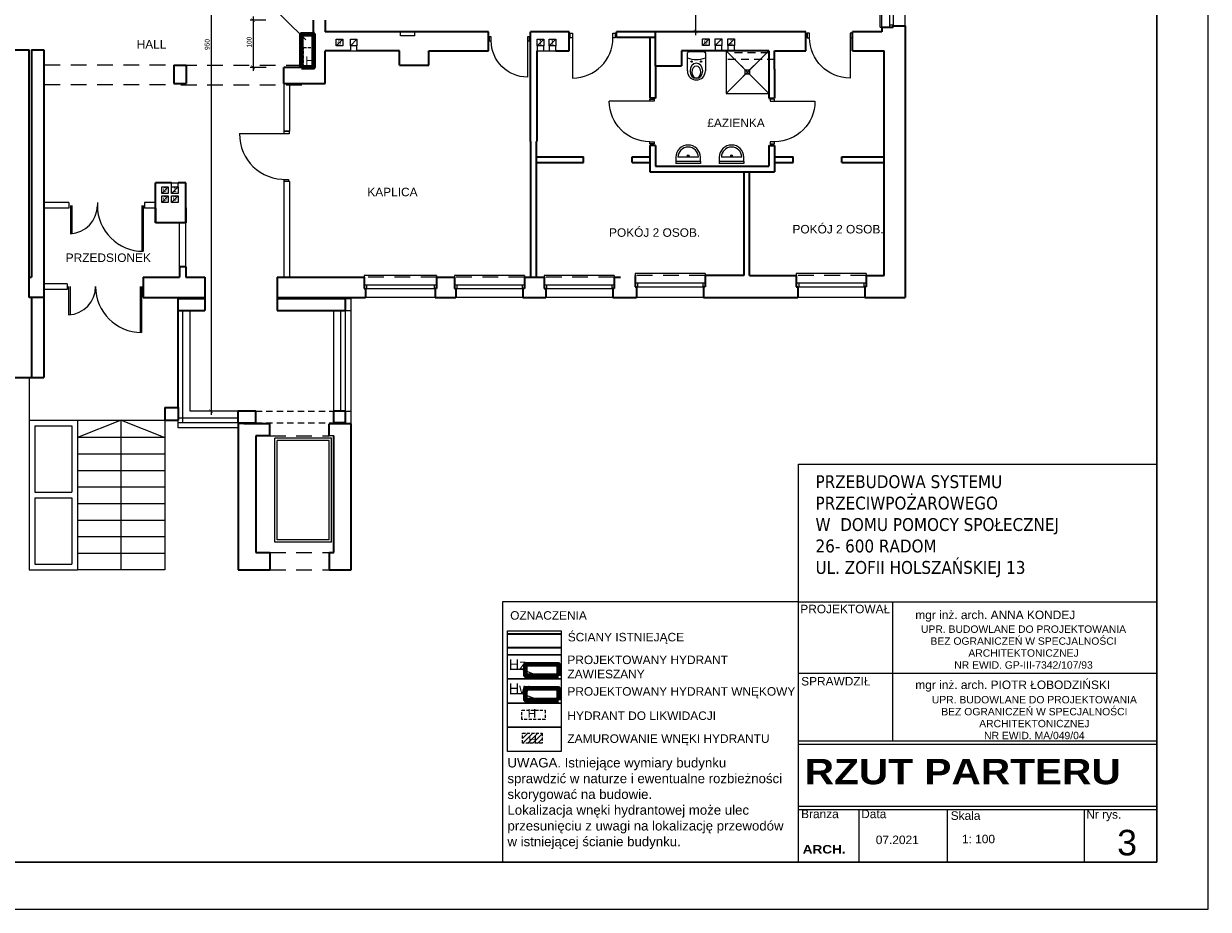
# Model space of a CAD drawing. Extents: x -282929 to -277084, y 175542 to 191450.
# Tile 13 of 30: x -279594 to -277089, y 178825 to 180698. Entities that reach past the tile are written whole.
import ezdxf
from ezdxf.enums import TextEntityAlignment as Align

# ---------------------------------------------------------------- set-up
doc = ezdxf.new("R2010")
doc.units = 0
doc.header["$MEASUREMENT"] = 0
doc.header["$PDMODE"] = 3
doc.header["$PDSIZE"] = 12
for name, pattern in [('DASHED2', [9.525, 6.35, -3.175]), ('DGN Style 2', [55.531736, 33.319042, -22.212694]), ('DOT', [0.25, 0, -0.25])]:
    doc.linetypes.add(name, pattern=pattern)
doc.layers.get('0').update_dxf_attribs({"linetype": 'CONTINUOUS'})
doc.layers.get('DEFPOINTS').update_dxf_attribs({"linetype": 'CONTINUOUS'})
for name, color, linetype, lineweight in [('1 cienka', 7, 'CONTINUOUS', 9), ('12 pomocnicze', 241, 'CONTINUOUS', 5), ('dzrwi', 6, 'CONTINUOUS', 0), ('inwentaryzacja', 7, 'CONTINUOUS', 35), ('KONTURY', 92, 'CONTINUOUS', 30), ('OKNA', 3, 'CONTINUOUS', 20), ('przerywane', 7, 'DGN Style 2', 0), ('TABELKA', 22, 'CONTINUOUS', 9), ('wymiary1', 255, 'CONTINUOUS', 15), ('ściana do wyburzenia', 40, 'DOT', 25), ('ściana proj. - dział', 255, 'CONTINUOUS', 35)]:
    doc.layers.add(name, color=color, linetype=linetype, lineweight=lineweight)
for name, color, linetype in [('CIENKA', 7, 'CONTINUOUS'), ('elektryka', 7, 'CONTINUOUS'), ('opisy', 7, 'CONTINUOUS')]:
    doc.layers.add(name, color=color, linetype=linetype)
doc.styles.add('ARIAL', font='arial.ttf')
doc.styles.add('jagoda-100', font='arial.ttf', dxfattribs={"height": 18})
doc.styles.add('SST', font='romans.shx', dxfattribs={"width": 0.6})
doc.styles.add('Style-CHAR_FAST_FONT', font='CHAR_FAST_FONT.shx')
doc.styles.add('Style-SWISSLT_1250', font='SWISSLT_1250.shx')
doc.dimstyles.new('skala_1_50cm', dxfattribs={"dimscale": 5, "dimtxt": 2, "dimasz": 1.5, "dimexe": 1.25, "dimexo": 0.6245, "dimtad": 1, "dimdsep": 46, "dimtxsty": 'SST', "dimblk": 'ARCHTICK', "dimcen": 1.5, "dimdle": 1.5, "dimclrd": 256, "dimclre": 256, "dimclrt": 256, "dimadec": 0, "dimazin": 0, "dimtfac": 1, "dimtix": 1, "dimtmove": 0, "dimatfit": 3, "dimldrblk": 'ARCHTICK', "dimfxl": 1, "dimarcsym": 0})

# ---------------------------------------------------------------- blocks, each defined once
blk = doc.blocks.new('*U45')
at = {"layer": 'OKNA', "linetype": 'Continuous'}
for p, q in [((-36, 26), (72, 26)), ((75, 1), (-39, 1)), ((-34, -7), (-34, 1)), ((70, -7), (70, 1)), ((75, -7), (-39, -7)), ((-39, -27), (-39, -23)), ((75, -27), (75, -23)), ((-39, -27), (75, -27))]:
    blk.add_line(p, q, dxfattribs=at)
at = {"layer": 'OKNA', "linetype": 'DGN Style 2'}
blk.add_line((-39, -23), (75, -23), dxfattribs=at)
blk = doc.blocks.new('*U46')
at = {"layer": 'OKNA', "linetype": 'Continuous'}
for p, q in [((72.5, 1), (-75.5, 1)), ((-72.5, 24), (69.5, 24)), ((-70.5, -7), (-70.5, 1)), ((67.5, -7), (67.5, 1)), ((72.5, -7), (-75.5, -7)), ((-75.5, -27), (-75.5, -23)), ((72.5, -27), (72.5, -23)), ((-75.5, -27), (72.5, -27))]:
    blk.add_line(p, q, dxfattribs=at)
at = {"layer": 'OKNA', "linetype": 'DGN Style 2'}
blk.add_line((-75.5, -23), (72.5, -23), dxfattribs=at)
blk = doc.blocks.new('*U47')
at = {"layer": 'OKNA', "linetype": 'Continuous'}
for p, q in [((72.5, 1), (-75.5, 1)), ((-72.5, 20), (69.5, 20)), ((-70.5, -7), (-70.5, 1)), ((67.5, -7), (67.5, 1)), ((72.5, -7), (-75.5, -7)), ((-75.5, -27), (-75.5, -23)), ((72.5, -27), (72.5, -23)), ((-75.5, -27), (72.5, -27))]:
    blk.add_line(p, q, dxfattribs=at)
at = {"layer": 'OKNA', "linetype": 'DGN Style 2'}
blk.add_line((-75.5, -23), (72.5, -23), dxfattribs=at)
blk = doc.blocks.new('*U48')
at = {"layer": 'OKNA', "linetype": 'Continuous'}
for p, q in [((77.5, 1), (-75.5, 1)), ((-72.5, 20), (74.5, 20)), ((-70.5, -7), (-70.5, 1)), ((72.5, -7), (72.5, 1)), ((77.5, -7), (-75.5, -7)), ((-75.5, -27), (-75.5, -23)), ((77.5, -27), (77.5, -23)), ((-75.5, -27), (77.5, -27))]:
    blk.add_line(p, q, dxfattribs=at)
at = {"layer": 'OKNA', "linetype": 'DGN Style 2'}
blk.add_line((-75.5, -23), (77.5, -23), dxfattribs=at)
blk = doc.blocks.new('_ARCHTICK')
at = {"color": 0, "linetype": 'ByBlock', "const_width": 0.15}
blk.add_lwpolyline([(-0.5, -0.5), (0.5, 0.5)], dxfattribs=at)
blk = doc.blocks.new('*D93')
at = {"layer": '1 cienka', "linetype": 'Continuous', "lineweight": -2, "transparency": 16777216}
for p, q in [((-279082.3, 180705.7), (-279115.5, 180705.7)), ((-279109.2, 180713.2), (-279109.2, 180598.2)), ((-279081.6, 180605.7), (-279115.5, 180605.7))]:
    blk.add_line(p, q, dxfattribs=at)
at = {"layer": 'DEFPOINTS', "color": 0, "linetype": 'Continuous', "transparency": 16777216}
for p in [(-279079.1, 180705.7), (-279109.2, 180605.7), (-279078.5, 180605.7)]:
    blk.add_point(p, dxfattribs=at)
at = {"layer": '1 cienka', "linetype": 'Continuous', "lineweight": -2, "transparency": 16777216, "xscale": 7.5, "yscale": 7.5, "zscale": 7.5}
for p, rotation in [((-279109.2, 180705.7), 90), ((-279109.2, 180605.7), 270)]:
    blk.add_blockref('_ARCHTICK', p, dxfattribs=dict(at, rotation=rotation))
at = {"layer": '1 cienka', "linetype": 'Continuous', "transparency": 16777216, "insert": (-279117.4, 180659.1), "char_height": 10, "attachment_point": 5, "rotation": 90, "style": 'Style-CHAR_FAST_FONT'}
blk.add_mtext('100', dxfattribs=at)
blk = doc.blocks.new('*D107')
at = {"layer": '1 cienka', "linetype": 'Continuous', "lineweight": -2, "transparency": 16777216}
for p, q in [((-279179.2, 180830.7), (-279204.3, 180830.7)), ((-279198.1, 180838.2), (-279198.1, 179871.2)), ((-279171.5, 179878.7), (-279204.3, 179878.7))]:
    blk.add_line(p, q, dxfattribs=at)
at = {"layer": 'DEFPOINTS', "color": 0, "linetype": 'Continuous', "transparency": 16777216}
for p in [(-279176.1, 180830.7), (-279198.1, 179878.7), (-279168.4, 179878.7)]:
    blk.add_point(p, dxfattribs=at)
at = {"layer": '1 cienka', "linetype": 'Continuous', "lineweight": -2, "transparency": 16777216, "xscale": 7.5, "yscale": 7.5, "zscale": 7.5}
for p, rotation in [((-279198.1, 180830.7), 90), ((-279198.1, 179878.7), 270)]:
    blk.add_blockref('_ARCHTICK', p, dxfattribs=dict(at, rotation=rotation))
at = {"layer": '1 cienka', "linetype": 'Continuous', "transparency": 16777216, "insert": (-279206.2, 180654.2), "char_height": 10, "attachment_point": 5, "rotation": 90, "style": 'Style-CHAR_FAST_FONT'}
blk.add_mtext('950', dxfattribs=at)
blk = doc.blocks.new('*D110')
at = {"layer": '1 cienka', "linetype": 'Continuous', "lineweight": -2, "transparency": 16777216}
for p, q in [((-278149.6, 180819.7), (-278179.6, 180819.7)), ((-278173.3, 180827.2), (-278173.3, 180674.2)), ((-278132.9, 180681.7), (-278179.6, 180681.7))]:
    blk.add_line(p, q, dxfattribs=at)
at = {"layer": 'DEFPOINTS', "color": 0, "linetype": 'Continuous', "transparency": 16777216}
for p in [(-278146.5, 180819.7), (-278173.3, 180681.7), (-278129.7, 180681.7)]:
    blk.add_point(p, dxfattribs=at)
at = {"layer": '1 cienka', "linetype": 'Continuous', "lineweight": -2, "transparency": 16777216, "xscale": 7.5, "yscale": 7.5, "zscale": 7.5}
for p, rotation in [((-278173.3, 180819.7), 90), ((-278173.3, 180681.7), 270)]:
    blk.add_blockref('_ARCHTICK', p, dxfattribs=dict(at, rotation=rotation))
at = {"layer": '1 cienka', "linetype": 'Continuous', "transparency": 16777216, "insert": (-278181.5, 180753.7), "char_height": 10, "attachment_point": 5, "rotation": 90, "style": 'Style-CHAR_FAST_FONT'}
blk.add_mtext('140', dxfattribs=at)

msp = doc.modelspace()

# ---------------------------------------------------------------- hatches: boundary and pattern name
at = {"layer": '1 cienka', "linetype": 'ByBlock', "lineweight": 25}
h = msp.add_hatch(dxfattribs=at)
h.set_pattern_fill('ANSI31', color=1, scale=60)
h.set_pattern_definition([(45, (-46.6585, -6.203), (-5.30330086, 5.30330086), [])])
h.paths.add_polyline_path([(-278497.668, 179197.89), (-278539.564, 179197.89), (-278539.564, 179176.479), (-278497.668, 179176.479)])

# ---------------------------------------------------------------- linework, layer by layer
for p, q in [((-278913.434, 180116.708), (-278901.434, 180116.708)), ((-278901.434, 179851.708), (-278901.434, 180118.708)), ((-279242.434, 179878.708), (-279242.434, 180091.708)), ((-278938.434, 179878.708), (-278938.434, 180091.708)), ((-278913.434, 180091.708), (-278901.434, 180091.708)), ((-279140.434, 179878.708), (-279242.434, 179878.708)), ((-278913.434, 179878.708), (-278901.434, 179878.708)), ((-279140.434, 179843.708), (-279267.434, 179843.708)), ((-279103.434, 179853.708), (-279140.434, 179853.708)), ((-279128.434, 179851.708), (-279140.434, 179851.708)), ((-279063.434, 179601.708), (-279063.434, 179821.708)), ((-278943.434, 179821.708), (-279063.434, 179821.708)), ((-278948.434, 179816.708), (-279058.434, 179816.708)), ((-279058.434, 179606.708), (-279058.434, 179816.708)), ((-278938.434, 179826.708), (-278948.434, 179826.708)), ((-278948.434, 179606.708), (-278948.434, 179816.708)), ((-278943.434, 179601.708), (-278943.434, 179821.708)), ((-278943.434, 179601.708), (-279063.434, 179601.708)), ((-278948.434, 179606.708), (-279058.434, 179606.708))]:
    msp.add_line(p, q)
at = {"layer": '1 cienka', "linetype": 'Continuous'}
for p, q in [((-279087.812, 180753.621), (-278997.444, 180664.068)), ((-278565.668, 179332.697), (-278540.978, 179332.697)), ((-278540.978, 179332.697), (-278513.55, 179321.936)), ((-278565.668, 179281.661), (-278540.978, 179281.661)), ((-278540.978, 179281.661), (-278513.55, 179270.9))]:
    msp.add_line(p, q, dxfattribs=at)
at = {"layer": '1 cienka'}
for p, q in [((-277955.435, 179475.007), (-278581.548, 179475.007)), ((-278581.548, 179475.007), (-278581.548, 178925.017))]:
    msp.add_line(p, q, dxfattribs=at)
at = {"layer": '12 pomocnicze', "color": 0}
for p, q in [((-277955.435, 179475.007), (-277198.182, 179475.007)), ((-277955.435, 179324.185), (-277198.182, 179324.185))]:
    msp.add_line(p, q, dxfattribs=at)
at = {"layer": '12 pomocnicze', "color": 7}
for p, q in [((-277757.046, 179475.007), (-277757.046, 179181.629)), ((-277955.435, 179181.629), (-277198.182, 179181.629)), ((-277955.435, 179174.164), (-277198.182, 179174.164)), ((-277955.435, 179043.317), (-277198.182, 179043.317)), ((-277955.435, 179035.852), (-277198.182, 179035.852)), ((-277828.345, 179035.852), (-277828.345, 178925.017)), ((-277641.55, 179035.852), (-277641.55, 178925.017)), ((-277351.467, 179035.852), (-277351.467, 178925.017))]:
    msp.add_line(p, q, dxfattribs=at)
at = {"layer": 'CIENKA', "linetype": 'DASHED2', "lineweight": 20}
for points in [[(-279002.845, 180647.604), (-278981.434, 180647.604), (-278981.434, 180605.708), (-279002.845, 180605.708)], [(-278491.21, 179246.065), (-278491.21, 179226.312), (-278540.577, 179226.312), (-278540.577, 179246.065)], [(-278497.668, 179197.89), (-278497.668, 179176.479), (-278539.564, 179176.479), (-278539.564, 179197.89)]]:
    msp.add_lwpolyline(points, close=True, dxfattribs=at)
at = {"layer": 'dzrwi'}
for p, q in [((-278933.434, 180651.208), (-278919.434, 180665.208)), ((-278933.434, 180651.208), (-278919.434, 180665.208)), ((-278903.434, 180651.208), (-278889.434, 180665.208)), ((-278903.434, 180651.208), (-278889.434, 180665.208)), ((-278508.112, 180651.208), (-278494.112, 180665.208)), ((-278508.112, 180651.208), (-278494.112, 180665.208)), ((-278483.112, 180651.208), (-278469.112, 180665.208)), ((-278483.112, 180651.208), (-278469.112, 180665.208)), ((-278438.332, 180678.021), (-278433.582, 180678.021)), ((-278438.332, 180668.521), (-278438.332, 180678.021)), ((-278433.582, 180668.521), (-278438.332, 180668.521)), ((-278433.582, 180678.021), (-278433.582, 180668.521)), ((-278433.582, 180668.521), (-278433.582, 180583.021)), ((-278348.082, 180678.021), (-278343.332, 180678.021)), ((-278348.082, 180668.521), (-278348.082, 180678.021)), ((-278343.332, 180668.521), (-278348.082, 180668.521)), ((-278343.332, 180678.021), (-278343.332, 180668.521)), ((-278158.728, 180652.208), (-278144.728, 180666.208)), ((-278131.928, 180652.208), (-278117.928, 180666.208)), ((-278105.128, 180652.208), (-278091.128, 180666.208)), ((-278105.128, 180652.208), (-278091.128, 180666.208)), ((-277846.87, 180668.521), (-277846.87, 180583.021)), ((-278528.786, 180662.127), (-278528.786, 180585.177)), ((-278509.434, 180640.708), (-278508.112, 180640.708)), ((-278509.434, 180640.708), (-278483.112, 180640.708)), ((-278105.128, 180640.708), (-278117.928, 180640.708)), ((-278018.434, 180640.708), (-278091.128, 180640.708)), ((-278018.434, 180601.708), (-278018.434, 180640.708)), ((-278068.344, 180600.404), (-278077.344, 180609.404)), ((-278068.344, 180591.404), (-278077.344, 180582.404)), ((-278068.344, 180600.404), (-278059.344, 180600.404)), ((-278068.344, 180591.404), (-278068.344, 180600.404)), ((-278059.344, 180591.404), (-278068.344, 180591.404)), ((-278059.344, 180600.404), (-278050.344, 180609.404)), ((-278059.344, 180600.404), (-278059.344, 180591.404)), ((-278059.344, 180591.404), (-278050.344, 180582.404)), ((-279044.434, 180571.708), (-279044.434, 180470.576)), ((-279032.434, 180571.708), (-279032.434, 180470.576)), ((-278270.434, 180534.027), (-278355.934, 180534.027)), ((-278006.434, 180534.027), (-277920.934, 180534.027)), ((-279043.616, 180465.351), (-279137.666, 180465.351)), ((-279032.378, 180470.576), (-279044.378, 180470.576)), ((-279043.616, 180465.351), (-279043.616, 180470.576)), ((-279043.616, 180470.576), (-279033.166, 180470.576)), ((-279033.166, 180465.351), (-279043.616, 180465.351)), ((-279033.166, 180470.576), (-279033.166, 180465.351)), ((-279044.434, 180364.019), (-279044.434, 180161.708)), ((-279032.434, 180364.019), (-279044.434, 180364.019)), ((-279043.616, 180364.088), (-279043.616, 180368.838)), ((-279043.616, 180368.838), (-279034.116, 180368.838)), ((-279034.116, 180364.088), (-279043.616, 180364.088)), ((-279034.116, 180368.838), (-279034.116, 180364.088)), ((-279032.434, 180364.019), (-279032.434, 180161.708)), ((-279302.434, 180338.893), (-279288.434, 180352.893)), ((-279281.434, 180352.893), (-279281.434, 180361.708)), ((-279281.434, 180361.708), (-279267.434, 180361.708)), ((-279281.434, 180338.893), (-279267.434, 180352.893)), ((-279281.434, 180338.893), (-279267.434, 180352.893)), ((-279267.434, 180352.893), (-279267.434, 180361.708)), ((-279302.434, 180319.708), (-279288.434, 180333.708)), ((-279281.434, 180319.708), (-279267.434, 180333.708)), ((-279582.434, 179949.708), (-279582.434, 179542.708)), ((-279582.434, 179859.708), (-279295.434, 179859.708)), ((-279570.434, 179847.708), (-279570.434, 179707.208)), ((-279570.434, 179847.708), (-279492.434, 179847.708)), ((-279492.434, 179847.708), (-279492.434, 179707.208)), ((-279480.434, 179859.708), (-279480.434, 179542.708)), ((-279387.934, 179859.708), (-279480.434, 179822.708)), ((-279295.434, 179859.708), (-279295.434, 179542.708)), ((-279295.434, 179822.708), (-279480.434, 179822.708)), ((-279295.434, 179787.708), (-279480.434, 179787.708)), ((-279295.434, 179752.708), (-279480.434, 179752.708)), ((-279295.434, 179717.708), (-279480.434, 179717.708)), ((-279570.434, 179707.208), (-279492.434, 179707.208)), ((-279570.434, 179695.208), (-279492.434, 179695.208)), ((-279570.434, 179695.208), (-279570.434, 179554.708)), ((-279492.434, 179695.208), (-279492.434, 179554.708)), ((-279295.434, 179682.708), (-279480.434, 179682.708)), ((-279295.434, 179647.708), (-279480.434, 179647.708)), ((-279295.434, 179612.708), (-279480.434, 179612.708)), ((-279295.434, 179577.708), (-279480.434, 179577.708)), ((-279582.434, 179542.708), (-279480.434, 179542.708)), ((-279570.434, 179554.708), (-279492.434, 179554.708)), ((-279295.434, 179542.708), (-279480.434, 179542.708))]:
    msp.add_line(p, q, dxfattribs=at)
at = {"layer": 'dzrwi', "color": 4}
for p, q in [((-278108.434, 180550.708), (-278018.434, 180640.708)), ((-278108.434, 180640.708), (-278018.434, 180550.708)), ((-278215.049, 180415.635), (-278215.049, 180402.654)), ((-278167.529, 180415.635), (-278210.729, 180415.635)), ((-278163.209, 180406.995), (-278163.209, 180415.635)), ((-278123.262, 180415.635), (-278123.262, 180402.654)), ((-278075.742, 180415.635), (-278118.942, 180415.635)), ((-278071.422, 180406.995), (-278071.422, 180415.635)), ((-278215.049, 180406.995), (-278215.049, 180402.654)), ((-278163.209, 180406.995), (-278215.049, 180406.995)), ((-278163.209, 180402.654), (-278215.049, 180402.654)), ((-278163.209, 180406.995), (-278163.209, 180402.654)), ((-278123.262, 180406.995), (-278123.262, 180402.654)), ((-278071.422, 180406.995), (-278123.262, 180406.995)), ((-278071.422, 180402.654), (-278123.262, 180402.654)), ((-278071.422, 180406.995), (-278071.422, 180402.654))]:
    msp.add_line(p, q, dxfattribs=at)
at = {"layer": 'dzrwi', "linetype": 'DGN Style 2'}
for p, q in [((-279294.653, 180610.708), (-279551.434, 180610.708)), ((-279261.653, 180610.708), (-278981.434, 180610.708)), ((-279294.653, 180568.708), (-279553.603, 180568.708)), ((-279261.653, 180568.708), (-278993.653, 180568.708))]:
    msp.add_line(p, q, dxfattribs=at)
at = {"layer": 'dzrwi', "flags": 128}
for points in [[(-278933.434, 180665.208), (-278919.434, 180665.208), (-278919.434, 180651.208), (-278933.434, 180651.208)], [(-278933.434, 180665.208), (-278919.434, 180665.208), (-278919.434, 180651.208), (-278933.434, 180651.208)], [(-278903.434, 180665.208), (-278889.434, 180665.208), (-278889.434, 180651.208), (-278903.434, 180651.208)], [(-278903.434, 180665.208), (-278889.434, 180665.208), (-278889.434, 180651.208), (-278903.434, 180651.208)], [(-278605.736, 180670.677), (-278610.011, 180670.677), (-278610.011, 180662.127), (-278605.736, 180662.127)], [(-278524.511, 180670.677), (-278528.786, 180670.677), (-278528.786, 180662.127), (-278524.511, 180662.127)], [(-278508.112, 180665.208), (-278494.112, 180665.208), (-278494.112, 180651.208), (-278508.112, 180651.208)], [(-278508.112, 180665.208), (-278494.112, 180665.208), (-278494.112, 180651.208), (-278508.112, 180651.208)], [(-278483.112, 180665.208), (-278469.112, 180665.208), (-278469.112, 180651.208), (-278483.112, 180651.208)], [(-278483.112, 180665.208), (-278469.112, 180665.208), (-278469.112, 180651.208), (-278483.112, 180651.208)], [(-278158.728, 180666.208), (-278144.728, 180666.208), (-278144.728, 180652.208), (-278158.728, 180652.208)], [(-278131.928, 180666.208), (-278117.928, 180666.208), (-278117.928, 180652.208), (-278131.928, 180652.208)], [(-278131.928, 180666.208), (-278117.928, 180666.208), (-278117.928, 180652.208), (-278131.928, 180652.208)], [(-278105.128, 180666.208), (-278091.128, 180666.208), (-278091.128, 180652.208), (-278105.128, 180652.208)], [(-278105.128, 180666.208), (-278091.128, 180666.208), (-278091.128, 180652.208), (-278105.128, 180652.208)], [(-277932.37, 180678.021), (-277937.12, 180678.021), (-277937.12, 180668.521), (-277932.37, 180668.521)], [(-277842.12, 180678.021), (-277846.87, 180678.021), (-277846.87, 180668.521), (-277842.12, 180668.521)], [(-278260.934, 180538.777), (-278260.934, 180534.027), (-278270.434, 180534.027), (-278270.434, 180538.777)], [(-278015.934, 180538.777), (-278015.934, 180534.027), (-278006.434, 180534.027), (-278006.434, 180538.777)], [(-278260.934, 180448.527), (-278260.934, 180443.777), (-278270.434, 180443.777), (-278270.434, 180448.527)], [(-278015.934, 180448.527), (-278015.934, 180443.777), (-278006.434, 180443.777), (-278006.434, 180448.527)], [(-279302.434, 180352.893), (-279288.434, 180352.893), (-279288.434, 180338.893), (-279302.434, 180338.893)], [(-279281.434, 180352.893), (-279267.434, 180352.893), (-279267.434, 180338.893), (-279281.434, 180338.893)], [(-279281.434, 180352.893), (-279267.434, 180352.893), (-279267.434, 180338.893), (-279281.434, 180338.893)], [(-279302.434, 180333.708), (-279288.434, 180333.708), (-279288.434, 180319.708), (-279302.434, 180319.708)], [(-279281.434, 180333.708), (-279267.434, 180333.708), (-279267.434, 180319.708), (-279281.434, 180319.708)]]:
    msp.add_lwpolyline(points, close=True, dxfattribs=at)
for points in [[(-278903.434, 180651.208), (-278903.434, 180640.708), (-278889.434, 180640.708), (-278889.434, 180651.208)], [(-278508.112, 180651.208), (-278508.112, 180640.708), (-278494.112, 180640.708), (-278494.112, 180651.208)], [(-278483.112, 180651.208), (-278483.112, 180640.708), (-278469.112, 180640.708), (-278469.112, 180651.208)], [(-278131.928, 180652.208), (-278131.928, 180640.708), (-278117.928, 180640.708), (-278117.928, 180652.208)], [(-278105.128, 180652.208), (-278105.128, 180640.708), (-278091.128, 180640.708), (-278091.128, 180652.208)], [(-279387.934, 179542.708), (-279387.934, 179859.708), (-279295.434, 179822.708)]]:
    msp.add_lwpolyline(points, dxfattribs=at)
at = {"layer": 'dzrwi', "color": 4}
msp.add_lwpolyline([(-278190.78, 180598.098), (-278190.78, 180636.098, -0.41421356), (-278187.78, 180639.098), (-278155.78, 180639.098, -0.41421356), (-278152.78, 180636.098), (-278152.78, 180598.098)], format="xyb", dxfattribs=at)
msp.add_lwpolyline([(-278108.434, 180550.708), (-278018.434, 180550.708), (-278018.434, 180640.708), (-278108.434, 180640.708)], close=True, dxfattribs=at)
for centre, radius in [((-278181.78, 180618.098), 1.449), ((-278161.78, 180618.098), 1.449), ((-278189.129, 180419.111), 1.808), ((-278097.342, 180419.111), 1.808)]:
    msp.add_circle(centre, radius, dxfattribs=at)
at = {"layer": 'dzrwi', "extrusion": (0, 0, -1)}
for centre, radius, start, end in [((277846.87, 180668.521), 85.5, 270, 0), ((278528.786, 180662.127), 76.95, 270, 0), ((278270.434, 180534.027), 85.5, 270, 0), ((278006.434, 180534.027), 85.5, 180, 270)]:
    msp.add_arc(centre, radius, start, end, dxfattribs=at)
at = {"layer": 'dzrwi', "color": 4}
for centre, radius, start, end in [((-278171.78, 180677.092), 54.824, 249.722814, 290.277186), ((-278171.78, 180598.098), 19, 180, 0), ((-278189.129, 180415.635), 25.92, 0, 180), ((-278097.342, 180415.635), 25.92, 0, 180), ((-278189.129, 180415.635), 21.6, 0, 180), ((-278097.342, 180415.635), 21.6, 0, 180)]:
    msp.add_arc(centre, radius, start, end, dxfattribs=at)
at = {"layer": 'dzrwi'}
for centre, major_axis, ratio, start_param, end_param in [((-278433.582, 180668.521), (60.458, 60.458), 1, 3.92699082, 5.49778714), ((-279034.031, 180472.498), (-75.802, -75.802), 0.93196723, -0.75520967, 0.78539816)]:
    msp.add_ellipse(centre, major_axis=major_axis, ratio=ratio, start_param=start_param, end_param=end_param, dxfattribs=at)
at = {"layer": 'dzrwi', "color": 4, "extrusion": (0, 0, -1)}
for centre, major_axis, ratio in [((-278171.78, 180598.521), (0, -15.94), 0.84303386), ((-278171.78, 180595.784), (0, -12.457), 0.76034817)]:
    msp.add_ellipse(centre, major_axis=major_axis, ratio=ratio, dxfattribs=at)
at = {"layer": 'elektryka', "color": 1, "linetype": 'ByBlock', "lineweight": 80}
for points in [[(-279006.422, 180605.708), (-279006.422, 180675.708), (-278981.434, 180675.708), (-278981.434, 180605.708)], [(-278463.086, 179318.64), (-278533.086, 179318.64), (-278533.086, 179343.627), (-278463.086, 179343.627)], [(-278463.086, 179267.604), (-278533.086, 179267.604), (-278533.086, 179292.591), (-278463.086, 179292.591)]]:
    msp.add_lwpolyline(points, close=True, dxfattribs=at)
at = {"layer": 'inwentaryzacja'}
for p, q in [((-278981.434, 180610.561), (-278981.434, 180705.708)), ((-278956.434, 180705.708), (-278956.434, 180680.708)), ((-277779.434, 180690.708), (-277779.434, 180680.708)), ((-277779.434, 180690.708), (-277755.434, 180690.708)), ((-277763.434, 180690.708), (-277755.434, 180690.708)), ((-277755.434, 180693.708), (-277730.434, 180693.708)), ((-277755.434, 180690.708), (-277755.434, 180693.708)), ((-277730.434, 180693.708), (-277730.434, 180118.708)), ((-278981.434, 180680.708), (-278981.434, 180605.708)), ((-278767.434, 180680.708), (-278956.434, 180680.708)), ((-278611.434, 180680.708), (-278767.434, 180680.708)), ((-278611.434, 180640.708), (-278611.434, 180680.708)), ((-278440.434, 180680.708), (-278522.434, 180680.708)), ((-278522.434, 180640.708), (-278522.434, 180680.708)), ((-278440.434, 180640.708), (-278440.434, 180680.708)), ((-278258.434, 180608.708), (-278258.434, 180680.708)), ((-277940.434, 180680.708), (-278258.434, 180680.708)), ((-277940.434, 180640.708), (-277940.434, 180680.708)), ((-277779.434, 180680.708), (-277841.434, 180680.708)), ((-277841.434, 180640.708), (-277841.434, 180680.708)), ((-279651.434, 180642.708), (-279582.434, 180642.708)), ((-279582.434, 180118.708), (-279582.434, 180642.708)), ((-279577.434, 180642.708), (-279577.434, 180161.708)), ((-279577.434, 180642.708), (-279551.434, 180642.708)), ((-279551.434, 180642.708), (-279551.434, 179949.708)), ((-278956.434, 180571.708), (-278956.434, 180640.708)), ((-278903.434, 180640.708), (-278956.434, 180640.708)), ((-278799.434, 180640.708), (-278889.434, 180640.708)), ((-278799.434, 180610.708), (-278799.434, 180640.708)), ((-278737.434, 180640.708), (-278611.434, 180640.708)), ((-278737.434, 180610.708), (-278737.434, 180640.708)), ((-278522.434, 180448.708), (-278522.434, 180640.708)), ((-278509.434, 180640.708), (-278509.434, 180449.708)), ((-278469.112, 180640.708), (-278440.434, 180640.708)), ((-278203.434, 180640.708), (-278203.434, 180608.708)), ((-278018.434, 180640.708), (-278203.434, 180640.708)), ((-278006.434, 180640.708), (-277940.434, 180640.708)), ((-278006.434, 180601.708), (-278006.434, 180640.708)), ((-277841.434, 180640.708), (-277774.434, 180640.708)), ((-277774.434, 180503.708), (-277774.434, 180640.708)), ((-279276.434, 180610.708), (-279250.434, 180610.708)), ((-279276.434, 180610.708), (-279276.434, 180571.708)), ((-279250.434, 180610.708), (-279250.434, 180571.708)), ((-279044.434, 180571.708), (-279044.434, 180605.708)), ((-278981.434, 180605.708), (-279044.434, 180605.708)), ((-278799.434, 180610.708), (-278737.434, 180610.708)), ((-278258.434, 180608.708), (-278203.434, 180608.708)), ((-279276.434, 180571.708), (-279250.434, 180571.708)), ((-279044.434, 180571.708), (-278956.434, 180571.708)), ((-277774.434, 180165.708), (-277774.434, 180503.708)), ((-278071.434, 180384.708), (-278071.434, 180165.708)), ((-278059.434, 180165.708), (-278059.434, 180384.708)), ((-279315.434, 180276.708), (-279315.434, 180361.708)), ((-279281.434, 180361.708), (-279315.434, 180361.708)), ((-279251.434, 180361.708), (-279267.434, 180361.708)), ((-279251.434, 180276.708), (-279251.434, 180361.708)), ((-279315.434, 180307.708), (-279315.434, 180276.708)), ((-279251.434, 180308.708), (-279251.434, 180276.708)), ((-279251.434, 180276.708), (-279315.434, 180276.708)), ((-279251.434, 180183.708), (-279264.434, 180183.708)), ((-279264.434, 180183.708), (-279264.434, 180161.708)), ((-279251.434, 180183.708), (-279251.434, 180161.708)), ((-278301.434, 180165.708), (-278301.434, 180141.708)), ((-278071.434, 180165.708), (-278153.434, 180165.708)), ((-278153.434, 180165.708), (-278153.434, 180141.708)), ((-278059.434, 180165.708), (-277960.434, 180165.708)), ((-277960.434, 180165.708), (-277960.434, 180141.708)), ((-277812.434, 180165.708), (-277774.434, 180165.708)), ((-277812.434, 180165.708), (-277812.434, 180141.708)), ((-279582.434, 180161.708), (-279577.434, 180161.708)), ((-279341.434, 180161.708), (-279341.434, 180118.997)), ((-279341.434, 180161.708), (-279264.434, 180161.708)), ((-279251.434, 180161.708), (-279211.434, 180161.708)), ((-279211.434, 180161.708), (-279211.434, 180118.708)), ((-279058.434, 180161.708), (-279058.434, 180118.708)), ((-279058.434, 180145.708), (-279058.434, 180137.708)), ((-278874.434, 180161.708), (-278874.434, 180137.708)), ((-278874.434, 180145.708), (-278874.434, 180137.708)), ((-278721.434, 180161.708), (-278683.434, 180161.708)), ((-278721.434, 180161.708), (-278721.434, 180137.708)), ((-278721.434, 180145.708), (-278721.434, 180137.708)), ((-278683.434, 180161.708), (-278683.434, 180137.708)), ((-278683.434, 180145.708), (-278683.434, 180137.708)), ((-278535.434, 180161.708), (-278493.434, 180161.708)), ((-278535.434, 180161.708), (-278535.434, 180137.708)), ((-278535.434, 180145.708), (-278535.434, 180137.708)), ((-278493.434, 180161.708), (-278493.434, 180137.708)), ((-278493.434, 180145.708), (-278493.434, 180137.708)), ((-278345.434, 180161.708), (-278332.434, 180161.708)), ((-278345.434, 180161.708), (-278345.434, 180137.708)), ((-278345.434, 180145.708), (-278345.434, 180137.708)), ((-278301.434, 180149.708), (-278301.434, 180141.708)), ((-278301.434, 180141.708), (-278298.434, 180141.708)), ((-278298.434, 180141.708), (-278298.434, 180118.708)), ((-278156.434, 180141.708), (-278156.434, 180118.708)), ((-278153.434, 180141.708), (-278156.434, 180141.708)), ((-278153.434, 180149.708), (-278153.434, 180141.708)), ((-277960.434, 180149.708), (-277960.434, 180141.708)), ((-277960.434, 180141.708), (-277957.434, 180141.708)), ((-277957.434, 180141.708), (-277957.434, 180118.708)), ((-277815.434, 180141.708), (-277815.434, 180118.708)), ((-277812.434, 180141.708), (-277815.434, 180141.708)), ((-277812.434, 180149.708), (-277812.434, 180141.708)), ((-279551.434, 180118.708), (-279582.434, 180118.708)), ((-279577.434, 180118.708), (-279577.434, 179949.708)), ((-279341.434, 180118.708), (-279211.434, 180118.708)), ((-279267.434, 179886.708), (-279267.434, 180118.708)), ((-279058.434, 180118.708), (-278871.434, 180118.708)), ((-278874.434, 180137.708), (-278871.434, 180137.708)), ((-278871.434, 180137.708), (-278871.434, 180118.708)), ((-278724.434, 180137.708), (-278724.434, 180118.708)), ((-278721.434, 180137.708), (-278724.434, 180137.708)), ((-278724.434, 180118.708), (-278680.434, 180118.708)), ((-278683.434, 180137.708), (-278680.434, 180137.708)), ((-278680.434, 180137.708), (-278680.434, 180118.708)), ((-278538.434, 180137.708), (-278538.434, 180118.708)), ((-278535.434, 180137.708), (-278538.434, 180137.708)), ((-278538.434, 180118.708), (-278490.434, 180118.708)), ((-278493.434, 180137.708), (-278490.434, 180137.708)), ((-278490.434, 180137.708), (-278490.434, 180118.708)), ((-278348.434, 180137.708), (-278348.434, 180118.708)), ((-278345.434, 180137.708), (-278348.434, 180137.708)), ((-278348.434, 180118.708), (-278298.434, 180118.708)), ((-278156.434, 180118.708), (-277957.434, 180118.708)), ((-277815.434, 180118.708), (-277730.434, 180118.708)), ((-279743.434, 179949.708), (-279577.434, 179949.708)), ((-279577.434, 179949.708), (-279551.434, 179949.708)), ((-279295.434, 179886.708), (-279267.434, 179886.708)), ((-279295.434, 179886.708), (-279295.434, 179859.708)), ((-279295.434, 179886.708), (-279267.434, 179886.708)), ((-279295.434, 179886.708), (-279295.434, 179859.708)), ((-279267.434, 179886.708), (-279267.434, 179859.708)), ((-279267.434, 179886.708), (-279267.434, 179859.708)), ((-279295.434, 179859.708), (-279267.434, 179859.708)), ((-279295.434, 179859.708), (-279267.434, 179859.708))]:
    msp.add_line(p, q, dxfattribs=at)
at = {"layer": 'inwentaryzacja', "lineweight": 25}
for p, q in [((-278797.434, 180672.708), (-278797.434, 180680.708)), ((-278797.434, 180680.708), (-278767.434, 180680.708)), ((-278767.434, 180672.708), (-278797.434, 180672.708)), ((-278767.434, 180672.708), (-278767.434, 180680.708))]:
    msp.add_line(p, q, dxfattribs=at)
at = {"layer": 'inwentaryzacja'}
for points in [[(-278457.89, 179406.616), (-278571.435, 179406.616)], [(-278571.435, 179379.069), (-278457.89, 179379.069)]]:
    msp.add_lwpolyline(points, dxfattribs=at)
at = {"layer": 'KONTURY'}
msp.add_lwpolyline([(-277198.182, 178925.017), (-277198.182, 181695.017), (-282793.73, 181695.017), (-282793.73, 178925.017)], close=True, dxfattribs=at)
at = {"layer": 'OKNA'}
for p, q in [((-279498.434, 180319.708), (-279551.434, 180319.708)), ((-279498.434, 180319.708), (-279498.434, 180307.708)), ((-279495.434, 180313.708), (-279495.434, 180253.783)), ((-279492.434, 180313.708), (-279492.434, 180254.008)), ((-279438.434, 180319.708), (-279438.434, 180307.708)), ((-279344.434, 180313.708), (-279344.434, 180216.754)), ((-279341.434, 180313.708), (-279341.434, 180216.708)), ((-279338.434, 180319.708), (-279338.434, 180307.708)), ((-279315.434, 180319.708), (-279338.434, 180319.708)), ((-279498.434, 180307.708), (-279551.434, 180307.708)), ((-279315.434, 180307.708), (-279338.434, 180307.708)), ((-279264.434, 180183.708), (-279264.434, 180276.708)), ((-279251.434, 180183.708), (-279251.434, 180276.708)), ((-279502.193, 180148.117), (-279551.434, 180148.117)), ((-279502.193, 180148.117), (-279502.193, 180136.117)), ((-279499.193, 180142.117), (-279499.193, 180082.192)), ((-279496.193, 180142.117), (-279496.193, 180082.418)), ((-279348.193, 180142.117), (-279348.193, 180045.164)), ((-279345.193, 180142.117), (-279345.193, 180045.117)), ((-279342.193, 180148.117), (-279342.193, 180136.117)), ((-279502.193, 180136.117), (-279551.434, 180136.117)), ((-279267.434, 179843.708), (-279267.434, 180091.708))]:
    msp.add_line(p, q, dxfattribs=at)
at = {"layer": 'OKNA', "linetype": 'Continuous'}
for p, q in [((-279267.434, 179886.708), (-279267.434, 180091.708)), ((-279257.434, 179853.708), (-279257.434, 180091.708)), ((-278923.434, 179878.708), (-278923.434, 180091.708)), ((-278913.434, 179878.708), (-278913.434, 180091.708)), ((-279140.434, 179863.708), (-279267.434, 179863.708)), ((-279140.434, 179853.708), (-279267.434, 179853.708))]:
    msp.add_line(p, q, dxfattribs=at)
at = {"layer": 'OKNA'}
for centre, radius, start, end in [((-279498.434, 180313.708), 60, 272.865984, 0), ((-279341.434, 180313.708), 97, 180, 270), ((-279502.193, 180142.117), 60, 272.865984, 0), ((-279345.193, 180142.117), 97, 180, 270)]:
    msp.add_arc(centre, radius, start, end, dxfattribs=at)
at = {"layer": 'opisy'}
msp.add_lwpolyline([(-277089.192, 178825.017), (-277089.192, 181795.017), (-282928.707, 181795.017), (-282928.707, 178825.017)], close=True, dxfattribs=at)
at = {"layer": 'przerywane', "ltscale": 0.5}
for p, q in [((-278105.128, 180622.91), (-278006.202, 180622.91)), ((-278091.128, 180637.399), (-278006.202, 180637.399))]:
    msp.add_line(p, q, dxfattribs=at)
at = {"layer": 'przerywane', "ltscale": 0.4}
for p, q in [((-279103.434, 179878.708), (-278938.434, 179878.708)), ((-279103.434, 179853.708), (-278938.434, 179853.708))]:
    msp.add_line(p, q, dxfattribs=at)
at = {"layer": 'przerywane'}
for p, q in [((-279073.434, 179826.708), (-278948.434, 179826.708)), ((-279073.434, 179579.708), (-278948.434, 179579.708)), ((-279073.434, 179542.708), (-278948.434, 179542.708))]:
    msp.add_line(p, q, dxfattribs=at)
at = {"layer": 'TABELKA', "color": 7, "flags": 128}
msp.add_lwpolyline([(-277955.935, 179766.474), (-277198.182, 179766.474), (-277198.182, 178925.017), (-277955.935, 178925.017)], close=True, dxfattribs=at)
at = {"layer": 'wymiary1'}
for points in [[(-278571.435, 179414.228), (-278457.89, 179414.228), (-278457.89, 179363.192), (-278571.435, 179363.192)], [(-278571.435, 179363.192), (-278457.89, 179363.192), (-278457.89, 179312.157), (-278571.435, 179312.157)], [(-278571.435, 179312.157), (-278457.89, 179312.157), (-278457.89, 179261.121), (-278571.435, 179261.121)], [(-278571.435, 179261.121), (-278457.89, 179261.121), (-278457.89, 179210.085), (-278571.435, 179210.085)], [(-278571.435, 179261.121), (-278457.89, 179261.121), (-278457.89, 179210.085), (-278571.435, 179210.085)], [(-278571.435, 179261.121), (-278457.89, 179261.121), (-278457.89, 179210.085), (-278571.435, 179210.085)], [(-278571.435, 179210.085), (-278457.89, 179210.085), (-278457.89, 179159.049), (-278571.435, 179159.049)]]:
    msp.add_lwpolyline(points, close=True, dxfattribs=at)
at = {"layer": 'ściana do wyburzenia'}
for p, q in [((-279315.434, 180319.708), (-279338.434, 180319.708)), ((-279315.434, 180307.708), (-279338.434, 180307.708))]:
    msp.add_line(p, q, dxfattribs=at)
at = {"layer": 'ściana proj. - dział'}
for p, q in [((-278340.434, 180668.708), (-278340.434, 180680.708)), ((-278258.434, 180680.708), (-278340.434, 180680.708)), ((-278258.434, 180668.708), (-278340.434, 180668.708)), ((-278270.434, 180668.708), (-278270.434, 180540.708)), ((-278018.434, 180640.708), (-278018.434, 180540.708)), ((-278258.434, 180608.708), (-278258.434, 180540.708)), ((-278006.434, 180601.708), (-278006.434, 180540.708)), ((-278258.434, 180540.708), (-278270.434, 180540.708)), ((-278018.434, 180550.708), (-278018.434, 180540.708)), ((-278018.434, 180540.708), (-278006.434, 180540.708)), ((-278522.434, 180448.708), (-278522.434, 180161.708)), ((-278510.434, 180448.708), (-278510.434, 180161.708)), ((-278258.434, 180440.708), (-278270.434, 180440.708)), ((-278270.434, 180440.708), (-278270.434, 180384.708)), ((-278258.434, 180440.708), (-278258.434, 180396.708)), ((-278018.434, 180440.708), (-278006.434, 180440.708)), ((-278018.434, 180440.708), (-278018.434, 180396.708)), ((-278006.434, 180440.708), (-278006.434, 180384.708)), ((-278510.434, 180416.645), (-278410.434, 180416.645)), ((-278410.434, 180404.645), (-278410.434, 180416.645)), ((-278307.69, 180416.645), (-278270.434, 180416.645)), ((-278307.69, 180404.645), (-278307.69, 180416.645)), ((-278006.434, 180416.645), (-277967.179, 180416.645)), ((-277967.179, 180404.645), (-277967.179, 180416.645)), ((-277864.434, 180416.645), (-277774.434, 180416.645)), ((-277864.434, 180404.645), (-277864.434, 180416.645)), ((-278510.434, 180404.645), (-278410.434, 180404.645)), ((-278307.69, 180404.645), (-278270.434, 180404.645)), ((-278258.434, 180396.708), (-278018.434, 180396.708)), ((-278006.434, 180404.645), (-277967.179, 180404.645)), ((-277864.434, 180404.645), (-277774.434, 180404.645)), ((-278270.434, 180384.708), (-278006.434, 180384.708)), ((-279058.434, 180161.708), (-278874.434, 180161.708)), ((-279267.434, 180116.708), (-279211.434, 180116.708)), ((-279211.434, 180118.708), (-279211.434, 180091.708)), ((-279058.434, 180118.708), (-279058.434, 180091.708)), ((-279058.434, 180116.708), (-278913.434, 180116.708)), ((-278913.434, 180091.708), (-278913.434, 180116.708)), ((-279267.434, 180091.708), (-279211.434, 180091.708)), ((-279058.434, 180091.708), (-278913.434, 180091.708)), ((-279103.434, 179878.708), (-279140.434, 179878.708)), ((-279140.434, 179853.708), (-279140.434, 179878.708)), ((-279103.434, 179851.708), (-279103.434, 179878.708)), ((-278913.434, 179878.708), (-278938.434, 179878.708)), ((-278938.434, 179853.708), (-278938.434, 179878.708)), ((-278913.434, 179853.708), (-278913.434, 179878.708)), ((-279140.434, 179853.708), (-279140.434, 179542.708)), ((-279073.434, 179851.708), (-279128.434, 179851.708)), ((-279073.434, 179826.708), (-279073.434, 179851.708)), ((-278901.434, 179851.708), (-278948.434, 179851.708)), ((-278948.434, 179826.708), (-278948.434, 179851.708)), ((-278913.434, 179853.708), (-278938.434, 179853.708)), ((-278901.434, 179542.708), (-278901.434, 179851.708)), ((-278901.434, 179542.708), (-278901.434, 179851.708)), ((-279103.434, 179826.708), (-279103.434, 179579.708)), ((-279073.434, 179826.708), (-279103.434, 179826.708)), ((-278938.434, 179579.708), (-278938.434, 179826.708)), ((-279103.434, 179579.708), (-279073.434, 179579.708)), ((-279073.434, 179579.708), (-279073.434, 179542.708)), ((-278948.434, 179579.708), (-278948.434, 179542.708)), ((-278948.434, 179579.708), (-278938.434, 179579.708)), ((-279140.434, 179542.708), (-279073.434, 179542.708)), ((-278948.434, 179542.708), (-278901.434, 179542.708)), ((-278948.434, 179542.708), (-278901.434, 179542.708))]:
    msp.add_line(p, q, dxfattribs=at)

# ---------------------------------------------------------------- block references
at = {"layer": 'dzrwi', "extrusion": (0, 0, -1), "rotation": 90}
msp.add_blockref('*U45', (277756.436, 180729.711), dxfattribs=at)
at = {"layer": 'dzrwi', "rotation": 180}
for name, p in [('*U48', (-278796.938, 180138.71)), ('*U47', (-278610.938, 180138.71)), ('*U47', (-278420.938, 180138.71)), ('*U46', (-278228.938, 180142.71)), ('*U46', (-277887.938, 180142.71))]:
    msp.add_blockref(name, p, dxfattribs=at)

# ---------------------------------------------------------------- texts
at = {"color": 7, "char_height": 18, "attachment_point": 4}
for s, insert, width, style in [('OZNACZENIA', (-278565.47, 179446.424), 406.86939, 'ARIAL'), ('{ŚCIANY ISTNIEJĄCE}', (-278443.692, 179398.032), 406.86939, 'jagoda-100'), ('PROJEKTOWANY HYDRANT ZAWIESZANY', (-278444.48, 179337.551), 406.86939, 'jagoda-100'), ('PROJEKTOWANY HYDRANT WNĘKOWY', (-278444.48, 179283.121), 499.57161, 'jagoda-100'), ('HYDRANT DO LIKWIDACJI', (-278444.48, 179234.35), 406.86939, 'jagoda-100'), ('ZAMUROWANIE WNĘKI HYDRANTU', (-278444.48, 179183.314), 435.25734, 'jagoda-100')]:
    msp.add_mtext(s, dxfattribs=dict(at, insert=insert, width=width, style=style))
at = {"insert": (-278571.274, 179178.418), "char_height": 20, "width": 639.15205, "attachment_point": 1, "style": 'ARIAL'}
msp.add_mtext('\\PUWAGA. Istniejące wymiary budynku \\Psprawdzić w naturze i ewentualne rozbieżności skorygować na budowie.\\PLokalizacja wnęki hydrantowej może ulec\\Pprzesunięciu z uwagi na lokalizację przewodów\\Pw istniejącej ścianie budynku.', dxfattribs=at)
at = {"layer": 'dzrwi', "style": 'Style-SWISSLT_1250'}
for s, p in [('0', (-278151.716, 180659.531)), ('1', (-278098.394, 180659.611)), ('0', (-278926.701, 180658.611)), ('0', (-278926.701, 180658.611)), ('1', (-278501.379, 180658.611)), ('1', (-278476.379, 180658.611)), ('0', (-279295.519, 180346.876)), ('1', (-279274.632, 180347.163)), ('0', (-279295.519, 180327.69)), ('0', (-279274.632, 180327.977))]:
    msp.add_text(s, height=10, dxfattribs=at).set_placement(p, align=Align.MIDDLE_CENTER)
at = {"layer": 'inwentaryzacja', "style": 'jagoda-100'}
for s, p in [('HALL', (-279355.323, 180654.41)), ('%%163AZIENKA', (-278148.714, 180488.308)), ('KAPLICA', (-278867.556, 180342.171)), ('POKÓJ 2 OSOB.', (-278356.433, 180256.389)), ('POKÓJ 2 OSOB.', (-277968.523, 180263.507)), ('PRZEDSIONEK', (-279505.378, 180203.144))]:
    msp.add_text(s, height=18, rotation=359.999694, dxfattribs=at).set_placement(p, align=Align.MIDDLE_LEFT)
at = {"layer": 'inwentaryzacja', "color": 7, "linetype": 'Continuous', "lineweight": 0, "attachment_point": 4, "line_spacing_factor": 0.85, "style": 'jagoda-100'}
for s, insert, char_height, rotation in [('H', (-278998.707, 180620.002), 18, 359.999694), ('Hz', (-278568.319, 179343.015), 21.6, 359.999694), ('Hw', (-278568.319, 179291.979), 21.6, 359.999694), ('H', (-278510.544, 179239.688), 18, 179.999694), ('H', (-278527.228, 179184.143), 18, 359.999694)]:
    msp.add_mtext(s, dxfattribs=dict(at, insert=insert, char_height=char_height, rotation=rotation))
at = {"layer": 'opisy', "color": 7, "style": 'jagoda-100'}
for s, height, p in [('PROJEKTOWAŁ', 18, (-277951.928, 179451.175)), ('SPRAWDZIŁ', 18, (-277950.147, 179298.412)), ('Branża', 18, (-277950.309, 179017.795)), ('Data', 18, (-277823.219, 179017.795)), ('Skala', 18, (-277633.961, 179014.192)), ('Nr rys.', 18, (-277347.236, 179016.746)), ('3', 54, (-277281.881, 178939.094)), ('07.2021', 18, (-277792.363, 178962.938)), ('1: 100', 18, (-277610.139, 178964.738))]:
    msp.add_text(s, height=height, dxfattribs=at).set_placement(p)
for s, p in [('mgr inż. arch. ANNA KONDEJ', (-277708.77, 179447.784)), ('mgr inż. arch. PIOTR ŁOBODZIŃSKI', (-277708.77, 179299.856))]:
    msp.add_text(s, height=18, dxfattribs=at).set_placement(p, align=Align.MIDDLE_LEFT)
at = {"layer": 'opisy', "color": 0, "insert": (-277919.792, 179743.178), "char_height": 27.20978, "width": 886.19786, "attachment_point": 1}
msp.add_mtext('{\\ftahoma|b0|i0|c238|p32;PRZEBUDOWA SYSTEMU \\PPRZECIWPOŻAROWEGO\\PW  DOMU POMOCY SPOŁECZNEJ\\P26- 600 RADOM \\PUL. ZOFII HOLSZAŃSKIEJ 13}', dxfattribs=at)
at = {"layer": 'opisy', "color": 7, "char_height": 15.65133, "attachment_point": 5, "line_spacing_factor": 0.968304}
for s, insert in [('{\\fArial|b0|i0|c238|p34;UPR. BUDOWLANE DO PROJEKTOWANIA\\PBEZ OGRANICZEŃ W SPECJALNOŚCI\\PARCHITEKTONICZNEJ\\PNR EWID. GP-III-7342/107/93}', (-277479.931, 179379.592)), ('{\\fArial|b0|i0|c238|p34;UPR. BUDOWLANE DO PROJEKTOWANIA\\PBEZ OGRANICZEŃ W SPECJALNOŚCI\\PARCHITEKTONICZNEJ\\PNR EWID. MA/049/04}', (-277457.026, 179230.395))]:
    msp.add_mtext(s, dxfattribs=dict(at, insert=insert))
at = {"layer": 'opisy', "color": 7, "attachment_point": 1}
for s, insert, char_height, width in [('{\\fArial Black|b0|i0|c238|p34;RZUT PARTERU}', (-277942.669, 179143.211), 53.74771, 1471.14705), ('{\\farial black|b0|i0|c238|p34;ARCH.}', (-277946.866, 178960.956), 17.9159, 72.45051)]:
    msp.add_mtext(s, dxfattribs=dict(at, insert=insert, char_height=char_height, width=width))

# ---------------------------------------------------------------- dimensions: what is measured, and where the dimension line sits
at = {"layer": '1 cienka', "linetype": 'Continuous'}
for base, p1, p2, text, picture, middle in [((-279198.072, 179878.708), (-279176.093, 180830.708), (-279168.388, 179878.708), '950', '*D107', (-279198.072, 180654.202)), ((-278173.329, 180681.708), (-278146.506, 180819.708), (-278129.736, 180681.708), '140', '*D110', (-278173.329, 180753.661)), ((-279109.244, 180605.708), (-279079.129, 180705.708), (-279078.454, 180605.708), '100', '*D93', (-279109.244, 180659.116))]:
    dim = msp.add_linear_dim(base=base, p1=p1, p2=p2, angle=90, text=text, dimstyle='skala_1_50cm', override={"dimtxsty": 'Style-CHAR_FAST_FONT', "dimtmove": 1}, dxfattribs=at)
    dim.commit()
    dim.dimension.update_dxf_attribs({"geometry": picture, "text_midpoint": middle, "dimtype": 160})

doc.saveas('drawing.dxf')
